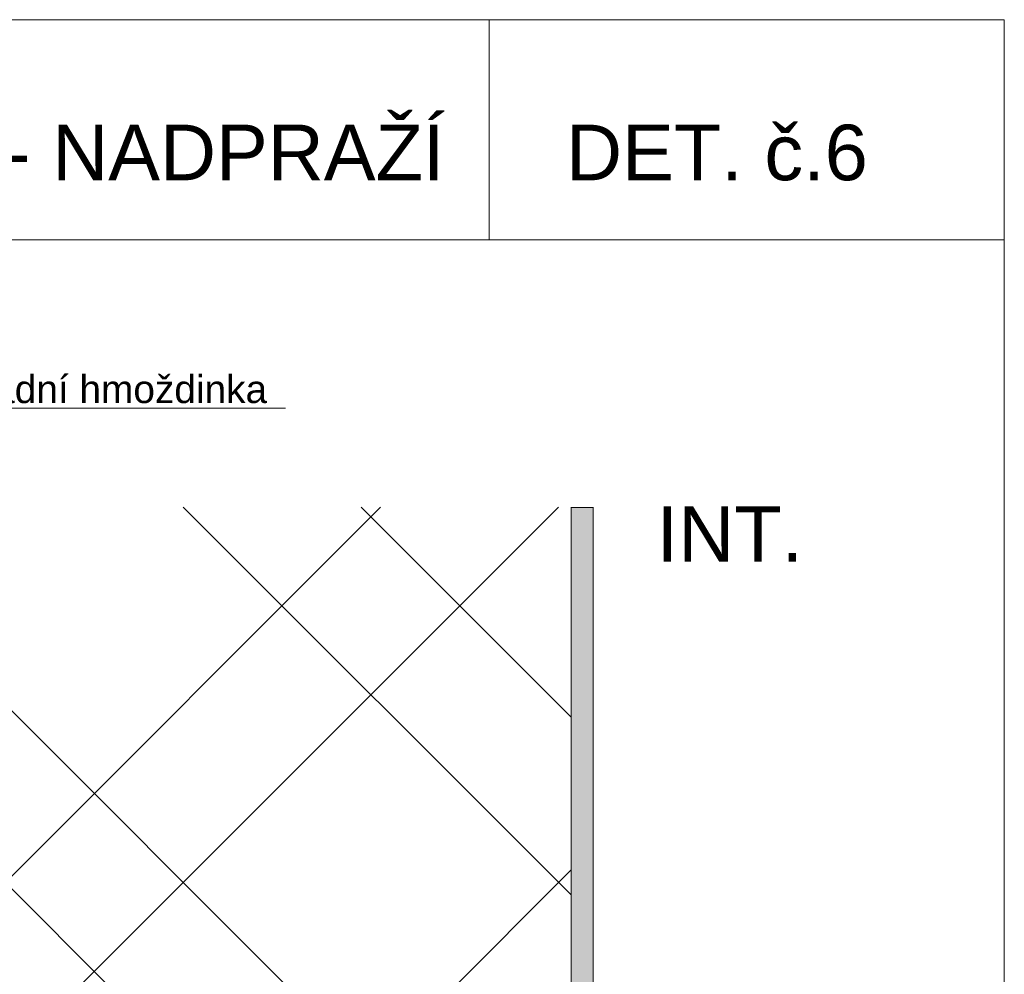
# Model space of a CAD drawing. Header units: millimetres. Extents: x -256498 to -248402, y 35117 to 38243.
# Tile 19 of 19: x -248845 to -248402, y 37074 to 37504. Entities that reach past the tile are written whole.
import ezdxf

# ---------------------------------------------------------------- set-up
doc = ezdxf.new("R2010")
doc.units = ezdxf.units.MM
doc.header["$MEASUREMENT"] = 0
doc.styles.add('GENEROVANÝ_STYL_1', font='txt')

msp = doc.modelspace()

# ---------------------------------------------------------------- hatches: boundary and pattern name
at = {"linetype": 'Continuous', "lineweight": 13}
h = msp.add_hatch(dxfattribs=at)
h.set_pattern_fill('ZDIVO2_0001', color=254, style=0, pattern_type=2)
h.set_pattern_definition([(45, (-400930.74, -1215.55), (-124.4508, 124.4508), []), (45, (-400850.74, -1215.55), (-124.4508, 124.4508), []), (135, (-400930.74, -1215.55), (124.4508, 124.4508), []), (135, (-400850.74, -1215.55), (124.4508, 124.4508), [])])
h.paths.add_polyline_path([(-248597.2, 37284.26), (-248927.2, 37284.26), (-248927.2, 37162.16), (-248875.05, 37162.16, -0.146838), (-248872.55, 37161.16), (-248872.55, 37155.16, -0.146839), (-248875.05, 37154.16), (-248927.2, 37154.16), (-248927.2, 36849.71), (-248731.01, 36849.71), (-248723.25, 36849.71), (-248597.22, 36849.71)])
at = {"linetype": 'Continuous', "lineweight": 20, "true_color": 0xff6600}
h = msp.add_hatch(dxfattribs=at)
h.set_pattern_fill('AR_SAND_0001', color=30, style=0, pattern_type=2)
h.set_pattern_definition([(307.5, (-400930.7413, -5976.3112), (4.81705942, 0.1574834), [0, -3.8, 0, -4.25, 0, -4.0625]), (277.5, (-400930.741, -5976.311), (-7.05536516, 4.42444176), [0, -2.05, 0, -3.425, 0, -1.3125]), (237.5, (-400930.7413, -5973.236), (-0.01414763, 7.78535465), [0, -1.25, 0, -4.5, 0, -5.875]), (227.5, (-400930.741, -5973.236), (-2.1941889, 7.5153165), [0, -0.625, 0, -2.95, 0, -3.375])])
h.paths.add_polyline_path([(-248762.32, 36814.86), (-248587.2, 36814.86), (-248587.2, 37284.07), (-248597.2, 37284.07), (-248597.2, 36849.71), (-248597.22, 36849.71), (-248597.22, 36839.7), (-248762.32, 36839.7)])

# ---------------------------------------------------------------- linework, layer by layer
at = {"color": 154, "linetype": 'Continuous', "lineweight": 13}
for p, q in [((-248634.01, 37404.54), (-248634.01, 37503.54)), ((-249424.24, 37404.54), (-248402.25, 37404.54)), ((-248888.36, 37328.81), (-248725.67, 37328.81))]:
    msp.add_line(p, q, dxfattribs=at)
at = {"color": 48, "linetype": 'Continuous', "lineweight": 20, "true_color": 0x5a400a}
for p, q in [((-248597.22, 36839.7), (-248597.2, 37284.07)), ((-248597.2, 36849.71), (-248597.2, 37284.26)), ((-248587.2, 36849.71), (-248587.2, 37284.26)), ((-248587.2, 36811.54), (-248587.2, 37284.07))]:
    msp.add_line(p, q, dxfattribs=at)
at = {"color": 30, "linetype": 'Continuous', "lineweight": 20, "true_color": 0xff6600}
msp.add_line((-248597.2, 37284.07), (-248587.2, 37284.07), dxfattribs=at)
at = {"color": 154, "linetype": 'Continuous', "lineweight": 13}
msp.add_lwpolyline([(-249424.24, 37503.54), (-248402.25, 37503.54), (-248402.25, 36036.31), (-249424.24, 36036.31)], close=True, dxfattribs=at)

# ---------------------------------------------------------------- texts
at = {"color": 154, "linetype": 'Continuous', "lineweight": 13, "attachment_point": 7, "style": 'GENEROVANÝ_STYL_1'}
for s, insert, char_height in [('\\A1;{\\pql;\\fArial|b0|i0|c238|p38;DET. č.\\fArial|b0|i0|c238|p38;6}', (-248599.47, 37430.96), 25), ('\\A1;{\\pql;\\fArial|b0|i0|c238|p38;SVISLÝ ŘEZ OKNEM\\fArial|b0|i0|c238|p38;(DVEŘMI)\\fArial|b0|i0|c238|p38; - NADPRAŽÍ}', (-249360.39, 37423.8), 25), ('\\A1;{\\pql;\\fArial|b0|i0|c238|p38;Fasádní hmoždinka }', (-248886.36, 37330.9), 12.5), ('\\A1;{\\pql;\\fArial|b0|i0|c238|p38;INT.}', (-248558.69, 37259.69), 25)]:
    msp.add_mtext(s, dxfattribs=dict(at, insert=insert, char_height=char_height))

doc.saveas('drawing.dxf')
